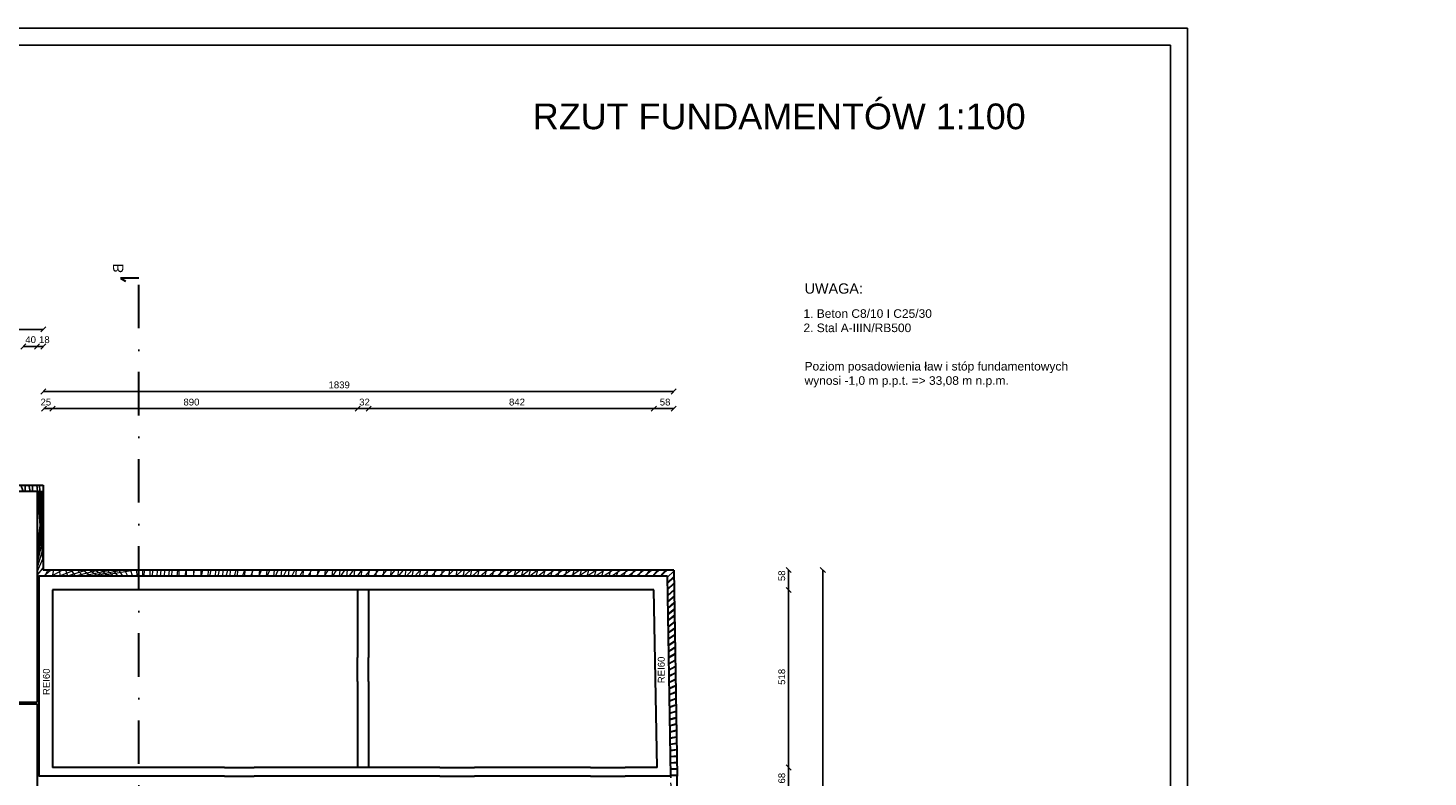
# Model space of a CAD drawing. Header units: millimetres. Extents: x 6528 to 149658, y 3342 to 12852.
# Tile 36 of 122: x 43943 to 48026, y 6736 to 8920. Entities that reach past the tile are written whole.
import ezdxf

# ---------------------------------------------------------------- set-up
doc = ezdxf.new("R2010")
doc.units = ezdxf.units.MM
doc.linetypes.add('DASHDOTX2', pattern=[50.8, 25.4, -12.7, 0, -12.7])
doc.layers.add('inne', color=7, linetype='Continuous')
doc.layers.add('R-TAB', color=1, linetype='Continuous')
doc.styles.get("Standard").update_dxf_attribs({"font": 'arial.ttf'})
doc.dimstyles.new('ISO-25', dxfattribs={"dimtxt": 2.5, "dimasz": 2.5, "dimexe": 1.25, "dimexo": 0.625, "dimtad": 1, "dimtxsty": 'Standard', "dimcen": 2.5, "dimadec": 0, "dimazin": 0, "dimtfac": 1, "dimtmove": 0, "dimatfit": 3, "dimfxl": 1, "dimarcsym": 0})

# ---------------------------------------------------------------- blocks, each defined once
blk = doc.blocks.new('_Oblique')
at = {"color": 0, "linetype": 'ByBlock', "lineweight": -2}
blk.add_line((-0.5, -0.5), (0.5, 0.5), dxfattribs=at)
blk = doc.blocks.new('*D879')
at = {"color": 0, "lineweight": -2, "transparency": 16777216}
blk.add_line((44014.03387402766, 7810.036332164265), (44904.03387402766, 7810.036332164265), dxfattribs=at)
at = {"layer": 'Defpoints', "color": 0, "transparency": 16777216}
for p in [(44904.03387402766, 7810.036332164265), (44014.03387402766, 7012.05981424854), (44904.03387402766, 7012.059814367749)]:
    blk.add_point(p, dxfattribs=at)
at = {"color": 0, "lineweight": -2, "transparency": 16777216, "xscale": 15, "yscale": 15, "zscale": 15, "rotation": 180}
blk.add_blockref('_Oblique', (44014.03387402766, 7810.036332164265), dxfattribs=at)
at = {"color": 0, "lineweight": -2, "transparency": 16777216, "xscale": 15, "yscale": 15, "zscale": 15}
blk.add_blockref('_Oblique', (44904.03387402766, 7810.036332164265), dxfattribs=at)
at = {"color": 0, "transparency": 16777216, "insert": (44419.26887773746, 7829.180115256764), "char_height": 20, "attachment_point": 5}
blk.add_mtext('890', dxfattribs=at)
blk = doc.blocks.new('*D880')
at = {"color": 0, "lineweight": -2, "transparency": 16777216}
blk.add_line((43987.03387402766, 7860.036332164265), (45826.03387402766, 7860.036332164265), dxfattribs=at)
at = {"layer": 'Defpoints', "color": 0, "transparency": 16777216}
for p in [(45826.03387402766, 7860.036332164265), (43987.03387402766, 7072.05981424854), (45826.03387402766, 7070.05981424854)]:
    blk.add_point(p, dxfattribs=at)
at = {"color": 0, "lineweight": -2, "transparency": 16777216, "xscale": 15, "yscale": 15, "zscale": 15, "rotation": 180}
blk.add_blockref('_Oblique', (43987.03387402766, 7860.036332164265), dxfattribs=at)
at = {"color": 0, "lineweight": -2, "transparency": 16777216, "xscale": 15, "yscale": 15, "zscale": 15}
blk.add_blockref('_Oblique', (45826.03387402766, 7860.036332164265), dxfattribs=at)
at = {"color": 0, "transparency": 16777216, "insert": (44850.21514820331, 7879.180115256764), "char_height": 20, "attachment_point": 5}
blk.add_mtext('1839', dxfattribs=at)
blk = doc.blocks.new('*D881')
at = {"color": 0, "lineweight": -2, "transparency": 16777216}
blk.add_line((43929.03387426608, 7991.127617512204), (43969.03387402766, 7991.127617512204), dxfattribs=at)
at = {"layer": 'Defpoints', "color": 0, "transparency": 16777216}
for p in [(43969.03387402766, 7991.127617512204), (43969.03387402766, 7300.05981424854), (43929.03387426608, 7260.05981424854)]:
    blk.add_point(p, dxfattribs=at)
at = {"color": 0, "lineweight": -2, "transparency": 16777216, "xscale": 15, "yscale": 15, "zscale": 15, "rotation": 180}
blk.add_blockref('_Oblique', (43929.03387426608, 7991.127617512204), dxfattribs=at)
at = {"color": 0, "lineweight": -2, "transparency": 16777216, "xscale": 15, "yscale": 15, "zscale": 15}
blk.add_blockref('_Oblique', (43969.03387402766, 7991.127617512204), dxfattribs=at)
at = {"color": 0, "transparency": 16777216, "insert": (43950.26345657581, 8011.117616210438), "char_height": 20, "attachment_point": 5}
blk.add_mtext('40', dxfattribs=at)
blk = doc.blocks.new('*D888')
at = {"color": 0, "lineweight": -2, "transparency": 16777216}
blk.add_line((42109.03387402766, 8041.127617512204), (43987.03387402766, 8041.127617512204), dxfattribs=at)
at = {"layer": 'Defpoints', "color": 0, "transparency": 16777216}
for p in [(43987.03387402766, 8041.127617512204), (42109.03387402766, 7318.059814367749), (43987.03387402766, 7320.059814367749)]:
    blk.add_point(p, dxfattribs=at)
at = {"color": 0, "lineweight": -2, "transparency": 16777216, "xscale": 15, "yscale": 15, "zscale": 15, "rotation": 180}
blk.add_blockref('_Oblique', (42109.03387402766, 8041.127617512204), dxfattribs=at)
at = {"color": 0, "lineweight": -2, "transparency": 16777216, "xscale": 15, "yscale": 15, "zscale": 15}
blk.add_blockref('_Oblique', (43987.03387402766, 8041.127617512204), dxfattribs=at)
at = {"color": 0, "transparency": 16777216, "insert": (43131.18265508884, 8061.117616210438), "char_height": 20, "attachment_point": 5}
blk.add_mtext('1878', dxfattribs=at)
blk = doc.blocks.new('*D899')
at = {"color": 0, "lineweight": -2, "transparency": 16777216}
blk.add_line((46161.26636432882, 7281.40517393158), (46161.26636432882, 7339.40517393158), dxfattribs=at)
at = {"layer": 'Defpoints', "color": 0, "transparency": 16777216}
for p in [(45826.06704162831, 7339.40517393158), (46161.26636432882, 7339.40517393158), (45768.04877542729, 7281.40517393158)]:
    blk.add_point(p, dxfattribs=at)
at = {"color": 0, "lineweight": -2, "transparency": 16777216, "xscale": 15, "yscale": 15, "zscale": 15}
for p, rotation in [((46161.26636432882, 7339.40517393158), 90), ((46161.26636432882, 7281.40517393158), 270)]:
    blk.add_blockref('_Oblique', p, dxfattribs=dict(at, rotation=rotation))
at = {"color": 0, "transparency": 16777216, "insert": (46141.27635645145, 7322.711190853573), "char_height": 20, "attachment_point": 5, "rotation": 90}
blk.add_mtext('58', dxfattribs=at)
blk = doc.blocks.new('*D900')
at = {"color": 0, "lineweight": -2, "transparency": 16777216}
blk.add_line((46161.26636575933, 6763.40517393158), (46161.26636575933, 7281.40517393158), dxfattribs=at)
at = {"layer": 'Defpoints', "color": 0, "transparency": 16777216}
for p in [(45768.04877542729, 7281.40517393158), (46161.26636575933, 7281.40517393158), (45778.03387402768, 6763.40517393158)]:
    blk.add_point(p, dxfattribs=at)
at = {"color": 0, "lineweight": -2, "transparency": 16777216, "xscale": 15, "yscale": 15, "zscale": 15}
for p, rotation in [((46161.26636575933, 7281.40517393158), 90), ((46161.26636575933, 6763.40517393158), 270)]:
    blk.add_blockref('_Oblique', p, dxfattribs=dict(at, rotation=rotation))
at = {"color": 0, "transparency": 16777216, "insert": (46141.27635645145, 7027.98525479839), "char_height": 20, "attachment_point": 5, "rotation": 90}
blk.add_mtext('518', dxfattribs=at)
blk = doc.blocks.new('*D901')
at = {"color": 0, "lineweight": -2, "transparency": 16777216}
blk.add_line((46161.26636909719, 6695.405174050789), (46161.26636909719, 6763.40517393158), dxfattribs=at)
at = {"layer": 'Defpoints', "color": 0, "transparency": 16777216}
for p in [(45778.03387402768, 6763.40517393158), (46161.26636909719, 6763.40517393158), (45778.03387402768, 6695.405174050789)]:
    blk.add_point(p, dxfattribs=at)
at = {"color": 0, "lineweight": -2, "transparency": 16777216, "xscale": 15, "yscale": 15, "zscale": 15}
for p, rotation in [((46161.26636909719, 6763.40517393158), 90), ((46161.26636909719, 6695.405174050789), 270)]:
    blk.add_blockref('_Oblique', p, dxfattribs=dict(at, rotation=rotation))
at = {"color": 0, "transparency": 16777216, "insert": (46141.27635978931, 6732.382344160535), "char_height": 20, "attachment_point": 5, "rotation": 90}
blk.add_mtext('68', dxfattribs=at)
blk = doc.blocks.new('*D947')
at = {"color": 0, "lineweight": -2, "transparency": 16777216}
blk.add_line((43969.03387402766, 7991.127617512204), (43987.03387402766, 7991.127617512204), dxfattribs=at)
at = {"layer": 'Defpoints', "color": 0, "transparency": 16777216}
for p in [(43987.03387402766, 7991.127617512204), (43987.03387402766, 7318.059814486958), (43969.03387402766, 7300.05981424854)]:
    blk.add_point(p, dxfattribs=at)
at = {"color": 0, "lineweight": -2, "transparency": 16777216, "xscale": 15, "yscale": 15, "zscale": 15, "rotation": 180}
blk.add_blockref('_Oblique', (43969.03387402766, 7991.127617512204), dxfattribs=at)
at = {"color": 0, "lineweight": -2, "transparency": 16777216, "xscale": 15, "yscale": 15, "zscale": 15}
blk.add_blockref('_Oblique', (43987.03387402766, 7991.127617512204), dxfattribs=at)
at = {"color": 0, "transparency": 16777216, "insert": (43990.26345657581, 8011.117616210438), "char_height": 20, "attachment_point": 5}
blk.add_mtext('18', dxfattribs=at)
blk = doc.blocks.new('*D951')
at = {"color": 0, "lineweight": -2, "transparency": 16777216}
blk.add_line((44904.03387378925, 7810.036332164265), (44936.03387426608, 7810.036332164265), dxfattribs=at)
at = {"layer": 'Defpoints', "color": 0, "transparency": 16777216}
for p in [(44936.03387426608, 7810.036332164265), (44904.03387378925, 7072.059814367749), (44936.03387426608, 7072.059814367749)]:
    blk.add_point(p, dxfattribs=at)
at = {"color": 0, "lineweight": -2, "transparency": 16777216, "xscale": 15, "yscale": 15, "zscale": 15, "rotation": 180}
blk.add_blockref('_Oblique', (44904.03387378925, 7810.036332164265), dxfattribs=at)
at = {"color": 0, "lineweight": -2, "transparency": 16777216, "xscale": 15, "yscale": 15, "zscale": 15}
blk.add_blockref('_Oblique', (44936.03387426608, 7810.036332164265), dxfattribs=at)
at = {"color": 0, "transparency": 16777216, "insert": (44924.1308967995, 7829.180115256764), "char_height": 20, "attachment_point": 5}
blk.add_mtext('32', dxfattribs=at)
blk = doc.blocks.new('*D952')
at = {"color": 0, "lineweight": -2, "transparency": 16777216}
blk.add_line((45768.04877542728, 7810.036332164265), (45826.03387402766, 7810.036332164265), dxfattribs=at)
at = {"layer": 'Defpoints', "color": 0, "transparency": 16777216}
for p in [(45826.03387402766, 7810.036332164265), (45826.03387402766, 7070.05981424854), (45768.04877542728, 7012.05981424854)]:
    blk.add_point(p, dxfattribs=at)
at = {"color": 0, "lineweight": -2, "transparency": 16777216, "xscale": 15, "yscale": 15, "zscale": 15, "rotation": 180}
blk.add_blockref('_Oblique', (45768.04877542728, 7810.036332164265), dxfattribs=at)
at = {"color": 0, "lineweight": -2, "transparency": 16777216, "xscale": 15, "yscale": 15, "zscale": 15}
blk.add_blockref('_Oblique', (45826.03387402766, 7810.036332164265), dxfattribs=at)
at = {"color": 0, "transparency": 16777216, "insert": (45800.96121143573, 7829.180115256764), "char_height": 20, "attachment_point": 5}
blk.add_mtext('58', dxfattribs=at)
blk = doc.blocks.new('*D953')
at = {"color": 0, "lineweight": -2, "transparency": 16777216}
blk.add_line((43989.03387402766, 7810.036332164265), (44014.03387426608, 7810.036332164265), dxfattribs=at)
at = {"layer": 'Defpoints', "color": 0, "transparency": 16777216}
for p in [(44014.03387426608, 7810.036332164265), (43989.03387402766, 7072.05981424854), (44014.03387426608, 7012.05981424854)]:
    blk.add_point(p, dxfattribs=at)
at = {"color": 0, "lineweight": -2, "transparency": 16777216, "xscale": 15, "yscale": 15, "zscale": 15, "rotation": 180}
blk.add_blockref('_Oblique', (43989.03387402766, 7810.036332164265), dxfattribs=at)
at = {"color": 0, "lineweight": -2, "transparency": 16777216, "xscale": 15, "yscale": 15, "zscale": 15}
blk.add_blockref('_Oblique', (44014.03387426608, 7810.036332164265), dxfattribs=at)
at = {"color": 0, "transparency": 16777216, "insert": (43994.56176137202, 7829.180115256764), "char_height": 20, "attachment_point": 5}
blk.add_mtext('25', dxfattribs=at)
blk = doc.blocks.new('*D954')
at = {"color": 0, "lineweight": -2, "transparency": 16777216}
blk.add_line((46261.26636814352, 5783.40517524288), (46261.26636814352, 7339.40517393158), dxfattribs=at)
at = {"layer": 'Defpoints', "color": 0, "transparency": 16777216}
for p in [(45826.06704162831, 7339.40517393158), (46261.26636814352, 7339.40517393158), (45836.0338742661, 5783.40517524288)]:
    blk.add_point(p, dxfattribs=at)
at = {"color": 0, "lineweight": -2, "transparency": 16777216, "xscale": 15, "yscale": 15, "zscale": 15}
for p, rotation in [((46261.26636814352, 7339.40517393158), 90), ((46261.26636814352, 5783.40517524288), 270)]:
    blk.add_blockref('_Oblique', p, dxfattribs=dict(at, rotation=rotation))
at = {"color": 0, "transparency": 16777216, "insert": (46241.27635645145, 6557.908785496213), "char_height": 20, "attachment_point": 5, "rotation": 90}
blk.add_mtext('1556', dxfattribs=at)
blk = doc.blocks.new('*D910')
at = {"color": 0, "lineweight": -2, "transparency": 16777216}
blk.add_line((44936.03387402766, 7810.036332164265), (45768.03387402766, 7810.036332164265), dxfattribs=at)
at = {"layer": 'Defpoints', "color": 0, "transparency": 16777216}
for p in [(45768.03387402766, 7810.036332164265), (44936.03387402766, 7012.05981412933), (45768.03387402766, 7012.05981424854)]:
    blk.add_point(p, dxfattribs=at)
at = {"color": 0, "lineweight": -2, "transparency": 16777216, "xscale": 15, "yscale": 15, "zscale": 15, "rotation": 180}
blk.add_blockref('_Oblique', (44936.03387402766, 7810.036332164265), dxfattribs=at)
at = {"color": 0, "lineweight": -2, "transparency": 16777216, "xscale": 15, "yscale": 15, "zscale": 15}
blk.add_blockref('_Oblique', (45768.03387402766, 7810.036332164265), dxfattribs=at)
at = {"color": 0, "transparency": 16777216, "insert": (45368.92806219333, 7829.180115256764), "char_height": 20, "attachment_point": 5}
blk.add_mtext('842', dxfattribs=at)

msp = doc.modelspace()

# ---------------------------------------------------------------- hatches: boundary and pattern name
h = msp.add_hatch()
h.set_pattern_fill('ANSI37', color=256, scale=5)
h.set_pattern_definition([(45, (-1177819629.0079, -935732638.8805496), (-11.22532015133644, 11.22532015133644), []), (135, (-1177819629.0079, -935732638.8805496), (-11.22532015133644, -11.22532015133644), [])])
h.paths.add_polyline_path([(43987.03387402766, 7587.405173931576), (42109.03387402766, 7587.405174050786), (42109.03387402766, 6934.584441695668), (42109.03387402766, 6934.584441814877), (42109.03387402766, 6829.584441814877), (42109.03387402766, 6781.405173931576), (42127.03387402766, 6781.405173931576), (42127.03387402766, 6949.405173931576), (42127.0338783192, 6949.405173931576), (42127.03387402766, 6954.405173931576), (42127.03387402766, 7569.405173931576), (43987.03387402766, 7569.405174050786)])
at = {"lineweight": 20}
h = msp.add_hatch(dxfattribs=at)
h.set_pattern_fill('ANSI37', color=256, scale=5, angle=90)
h.set_pattern_definition([(135, (-1177899162.604892, -935732638.8805496), (-11.22532015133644, -11.22532015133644), []), (225, (-1177899162.604892, -935732638.8805496), (11.22532015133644, -11.22532015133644), [])])
h.paths.add_polyline_path([(44265.8546066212, 5801.405173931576), (44014.03387426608, 5801.405173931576), (43974.03387402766, 5801.405173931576), (43974.03387402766, 5988.405174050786), (43956.03387426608, 5988.405174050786), (43956.03387402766, 5783.405174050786), (44265.8546066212, 5783.405174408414)])
h.paths.add_polyline_path([(43987.03387402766, 7569.405173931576), (43969.03387402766, 7569.405173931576), (43969.03387378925, 7404.405173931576), (43969.03387378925, 7321.405173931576), (43974.03387402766, 7321.405173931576), (44154.03387402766, 7321.405174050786), (44265.8546066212, 7321.405174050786), (44265.8546066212, 7339.405173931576), (43987.03387402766, 7339.405173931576)])
h.paths.add_polyline_path([(45836.03387402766, 6606.405173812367), (45836.03387402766, 6738.405173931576), (45826.0670416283, 7339.405173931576), (45642.03387402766, 7339.405173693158), (44265.8546066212, 7339.405173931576), (44265.8546066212, 7321.405174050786), (45808.03387402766, 7321.405173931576), (45818.03387402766, 6738.405173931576), (45818.03387402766, 6733.405173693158), (45818.03387402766, 6606.405173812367), (45818.03387402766, 5801.405173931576), (45778.03387402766, 5801.405173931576), (45718.03387426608, 5801.405174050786), (44265.8546066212, 5801.405173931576), (44265.8546066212, 5783.405174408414), (45836.03387426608, 5783.405175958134)])

# ---------------------------------------------------------------- linework, layer by layer
at = {"color": 2}
msp.add_line((47325.13726519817, 8920.114071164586), (41385.13726519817, 8920.114071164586), dxfattribs=at)
at = {"color": 2, "lineweight": 20}
msp.add_line((41385.13726519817, 8920.114071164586), (47325.13726519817, 8920.114071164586), dxfattribs=at)
for p, q in [((47325.13726519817, 4720.114071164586), (47325.13726519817, 8920.114071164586)), ((47275.13726519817, 8870.114071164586), (41435.13726519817, 8870.114071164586)), ((47275.13726519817, 4770.114071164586), (47275.13726519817, 8870.114071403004)), ((42109.03387402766, 7587.405174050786), (43987.03387402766, 7587.405174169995)), ((43974.03387402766, 7321.405173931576), (43969.03387402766, 7321.405173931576)), ((43974.03387402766, 7321.405173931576), (44154.03387402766, 7321.405174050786)), ((43987.03387402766, 7339.405173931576), (45642.03387402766, 7339.405174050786)), ((43987.03387402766, 7339.405173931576), (45642.03387402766, 7339.405174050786)), ((44154.03387402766, 7321.405174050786), (45808.03387402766, 7321.405173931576)), ((44244.03387402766, 7321.405174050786), (44304.03387402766, 7321.405174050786)), ((44394.03387402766, 7321.405174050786), (44454.03387402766, 7321.405174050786)), ((44544.03387402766, 7321.405174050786), (44753.03387402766, 7321.405173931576)), ((44843.03387402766, 7321.405173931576), (44953.03387402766, 7321.405174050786)), ((45043.03387402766, 7321.405174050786), (45234.03387402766, 7321.405173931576)), ((45234.03387402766, 7321.405173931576), (45234.03387402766, 7321.405173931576)), ((45342.03387402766, 7321.405173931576), (45402.03387402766, 7321.405173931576)), ((45492.03387402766, 7321.405173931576), (45552.03387378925, 7321.405173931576)), ((45642.03387402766, 7339.405173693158), (45826.03387402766, 7339.405173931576)), ((45808.03387402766, 7321.405173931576), (45818.03387402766, 6738.405173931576)), ((44014.03387402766, 7281.405173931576), (45642.03387426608, 7281.405174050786)), ((44014.03387402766, 7281.405173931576), (45642.03387402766, 7281.405173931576)), ((44014.03387402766, 7281.405173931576), (44074.03387402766, 7281.405173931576)), ((44244.03387402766, 7281.405173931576), (44304.03387402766, 7281.405173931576)), ((44244.03387378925, 7281.405173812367), (44304.03387378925, 7281.405173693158)), ((44394.03387402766, 7281.405173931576), (44454.03387378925, 7281.405173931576)), ((44406.03387402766, 7281.405173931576), (44454.03387402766, 7281.405173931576)), ((44544.03387402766, 7281.405173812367), (44753.03387402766, 7281.405173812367)), ((44843.03387402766, 7281.405173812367), (44904.03387402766, 7281.405173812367)), ((44936.03387402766, 7281.405173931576), (44953.03387378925, 7281.405173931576)), ((44936.03387402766, 7281.405173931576), (44936.03387402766, 7084.405174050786)), ((44936.03387402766, 7281.405173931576), (44936.03387402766, 7084.405174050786)), ((44936.03387402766, 7281.405173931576), (44936.03387402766, 7261.405173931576)), ((45043.03387378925, 7281.405173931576), (45234.03387402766, 7281.405174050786)), ((45234.03387402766, 7281.405173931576), (45234.03387402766, 7281.405173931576)), ((45342.03387378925, 7281.405173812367), (45402.03387378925, 7281.405173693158)), ((45492.03387402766, 7281.405173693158), (45552.03387402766, 7281.405173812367)), ((45642.03387402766, 7281.405173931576), (45768.03387402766, 7281.405173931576)), ((44936.03387402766, 7101.405173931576), (44936.03387402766, 7161.405173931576)), ((44936.03387402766, 7085.405173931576), (44936.03387402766, 7084.405174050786)), ((44904.03387402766, 7013.405174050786), (44904.03387402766, 7014.405174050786)), ((44936.03387402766, 7014.405174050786), (44936.03387402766, 7013.405173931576)), ((44074.03387402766, 6763.405173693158), (44014.03387402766, 6763.405173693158)), ((44484.03387426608, 6763.405173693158), (44516.03387426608, 6763.405173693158)), ((44766.03387402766, 6763.405173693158), (44936.03387402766, 6763.405173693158)), ((44904.03387426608, 6763.405173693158), (44784.03387426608, 6763.405173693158)), ((45778.03387402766, 6763.405173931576), (45684.03387402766, 6763.405173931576)), ((45818.03387402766, 6738.405173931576), (45818.03387402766, 6733.405173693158))]:
    msp.add_line(p, q)
at = {"linetype": 'DASHDOTX2', "lineweight": 30, "ltscale": 5}
msp.add_line((44265.8546066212, 5249.241468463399), (44265.8546066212, 8190.833304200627), dxfattribs=at)
at = {"lineweight": 30}
for p, q in [((42109.03387402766, 7587.405174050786), (43987.03387402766, 7587.405174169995)), ((42127.03387402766, 7569.405173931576), (43969.03387402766, 7569.405173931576)), ((43794.03387402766, 7569.405173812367), (43969.03387402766, 7569.405173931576)), ((43969.03387402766, 7569.405173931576), (43969.03387378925, 7404.405173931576)), ((43987.03387402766, 7587.405174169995), (43987.03387402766, 7339.405173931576)), ((43969.03387378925, 7404.405173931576), (43969.03387402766, 6954.405173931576)), ((43974.03387402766, 7321.405173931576), (43974.03387402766, 6738.405173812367)), ((44154.03387402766, 7321.405174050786), (43974.03387402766, 7321.405173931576)), ((45642.03387402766, 7339.405174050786), (43987.03387402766, 7339.405173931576)), ((45808.03387402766, 7321.405173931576), (44154.03387402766, 7321.405174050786)), ((44304.03387402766, 7321.405174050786), (44244.03387402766, 7321.405174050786)), ((44454.03387402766, 7321.405174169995), (44394.03387402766, 7321.405174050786)), ((44753.03387402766, 7321.405174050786), (44544.03387402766, 7321.405174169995)), ((44953.03387402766, 7321.405174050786), (44843.03387402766, 7321.405174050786)), ((45234.03387402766, 7321.405173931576), (45043.03387402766, 7321.405173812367)), ((45234.03387402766, 7321.405173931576), (45234.03387402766, 7321.405173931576)), ((45402.03387402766, 7321.405173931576), (45342.03387402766, 7321.405173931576)), ((45552.03387378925, 7321.405173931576), (45492.03387402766, 7321.405173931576)), ((45826.03387402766, 7339.405173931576), (45642.03387402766, 7339.405174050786)), ((45818.03387402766, 6738.405173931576), (45808.03387402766, 7321.405173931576)), ((45826.0670416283, 7339.405173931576), (45836.03387402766, 6738.405173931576)), ((44014.03387402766, 7281.405173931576), (44014.03387402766, 7016.405174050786)), ((45642.03387426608, 7281.405174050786), (44014.03387402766, 7281.405173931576)), ((44304.03387402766, 7281.405173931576), (44244.03387402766, 7281.405173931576)), ((44454.03387402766, 7281.405173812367), (44394.03387402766, 7281.405173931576)), ((44753.03387402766, 7281.405173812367), (44544.03387402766, 7281.405173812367)), ((44904.03387402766, 7281.405173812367), (44843.03387402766, 7281.405173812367)), ((44904.03387402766, 7281.405173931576), (44904.03387402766, 7084.405174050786)), ((44953.03387378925, 7281.405173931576), (44936.03387402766, 7281.405173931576)), ((44936.03387402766, 7281.405173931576), (44936.03387402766, 7084.405174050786)), ((45234.03387402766, 7281.405174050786), (45043.03387378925, 7281.405173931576)), ((45234.03387402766, 7281.405173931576), (45234.03387402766, 7281.405173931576)), ((45402.03387378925, 7281.405173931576), (45342.03387378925, 7281.405173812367)), ((45552.03387402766, 7281.405173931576), (45492.03387402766, 7281.405173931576)), ((45768.03387402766, 7281.405173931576), (45642.03387402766, 7281.405173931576)), ((45778.03387402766, 6763.405173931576), (45768.03387402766, 7281.405173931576)), ((44936.03387402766, 7085.405173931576), (44936.03387402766, 7084.405174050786)), ((44014.03387402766, 7016.405173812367), (44014.03387426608, 6763.405173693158)), ((44904.03387402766, 7014.405174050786), (44904.03387402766, 7013.405174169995)), ((44904.03387426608, 7013.405174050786), (44904.0338745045, 6763.405173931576)), ((44936.03387402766, 7014.405174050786), (44936.03387426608, 6763.405173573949)), ((43177.0338745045, 6954.405173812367), (43969.03387402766, 6954.405173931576)), ((43177.0338745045, 6949.405173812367), (43969.03387402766, 6949.405173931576)), ((43969.03387402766, 6949.405173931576), (43969.03387402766, 6089.405173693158)), ((44516.03387426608, 6738.405173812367), (43974.03387402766, 6738.405173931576)), ((44484.03387426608, 6763.405173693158), (44014.03387402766, 6763.405173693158)), ((44516.03387426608, 6763.405174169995), (44484.03387426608, 6763.405174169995)), ((44516.03387426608, 6763.405174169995), (44602.03387426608, 6763.405174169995)), ((44516.03387426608, 6738.405174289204), (44602.03387426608, 6738.405174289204)), ((44640.03387426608, 6763.405173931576), (44602.03387402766, 6763.405174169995)), ((45144.03387402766, 6738.405173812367), (44602.03387402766, 6738.405173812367)), ((44916.03387402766, 6763.405173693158), (44640.03387426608, 6763.405173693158)), ((44904.0338745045, 6763.405173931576), (44784.03387402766, 6763.405173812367)), ((45144.03387402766, 6763.405173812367), (44916.03387402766, 6763.405173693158)), ((45583.03387402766, 6763.405173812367), (45245.03387402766, 6763.405173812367)), ((45583.03387402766, 6738.405173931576), (45245.03387402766, 6738.405173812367)), ((45583.03387402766, 6763.405173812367), (45684.03387402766, 6763.405173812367)), ((45583.03387402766, 6738.405173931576), (45684.03387402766, 6738.405173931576)), ((45778.03387402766, 6763.405173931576), (45684.03387402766, 6763.405173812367)), ((45818.03387402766, 6738.405173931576), (45684.03387402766, 6738.405173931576)), ((45836.03387402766, 6606.405173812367), (45836.03387402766, 6738.405173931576))]:
    msp.add_line(p, q, dxfattribs=at)
at = {"lineweight": 20}
msp.add_line((43969.03387402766, 7569.405173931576), (43987.03387402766, 7569.405173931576), dxfattribs=at)
at = {"linetype": 'Continuous', "lineweight": 30}
for p, q in [((44904.03387402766, 7014.405174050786), (44904.03387402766, 7084.405174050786)), ((44936.03387402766, 7014.405174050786), (44936.03387402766, 7084.405174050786)), ((45144.03387402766, 6763.405173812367), (45245.03387402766, 6763.405173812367)), ((45144.03387402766, 6738.405173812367), (45245.03387402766, 6738.405173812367))]:
    msp.add_line(p, q, dxfattribs=at)
at = {"layer": 'inne', "lineweight": 30}
for p, q in [((44265.8546066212, 8190.833304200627), (44212.00597547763, 8190.833304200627)), ((44212.00597547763, 8190.833304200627), (44226.91448091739, 8181.710189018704))]:
    msp.add_line(p, q, dxfattribs=at)

# ---------------------------------------------------------------- texts
at = {"attachment_point": 7}
for s, width, insert, char_height in [('UWAGA:', 260.4091345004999, (46207.91340088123, 8144.981119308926), 30), ('\\A1;\\pi-25,l25;1. Beton C8/10 I C25/30\\P2. Stal A-IIIN/RB500', 879.390093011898, (46204.53452228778, 8032.877425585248), 25), ('Poziom posadowienia ław i stóp fundamentowych ^Jwynosi -1,0 m p.p.t. => 33,08 m n.p.m.', 905.9613343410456, (46207.73966430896, 7872.020284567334), 25)]:
    msp.add_mtext_dynamic_manual_height_columns(s, width=width, gutter_width=12.5, heights=[0], dxfattribs=dict(at, insert=insert, char_height=char_height))
at = {"color": 1, "char_height": 20, "attachment_point": 1, "rotation": 89.99999999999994}
for insert in [(45779.69464134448, 7009.298319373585), (43986.10801028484, 6974.796796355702)]:
    msp.add_mtext_dynamic_manual_height_columns('REI60', width=37.211574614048, gutter_width=12.5, heights=[0], dxfattribs=dict(at, insert=insert))
at = {"layer": 'inne', "color": 7, "lineweight": 35, "extrusion": (0, 0, -1), "insert": (44190.58091520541, 8233.564993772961), "char_height": 30, "width": 266.8602282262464, "attachment_point": 1, "text_direction": (-7.960204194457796e-16, -1, 0)}
msp.add_mtext('B', dxfattribs=at)
at = {"layer": 'R-TAB', "color": 0, "ltscale": 24, "char_height": 75, "attachment_point": 1}
for s, insert, width in [('\\pi320.62639;RZUT FUNDAMENTÓW 1:100', (45094.46075891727, 8699.936542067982), 2065.84350681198), ('\\pi384.33617;SZCZEGÓŁ I-I\\P\\pi355.22635;SZCZEGÓŁ II-II\\P\\pi606.72703; 1:20', (36501.00104665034, 8480.902127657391), 1441.472483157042), ('\\pi21.28194;RAMA ŻELBETOWA POZ. 2.1 \\P\\pi626.57696;1:25', (29157.85479527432, 8368.098488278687), 1441.472483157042)]:
    msp.add_mtext(s, dxfattribs=dict(at, insert=insert, width=width))

# ---------------------------------------------------------------- dimensions: what is measured, and where the dimension line sits
for base, p1, p2, override, picture, middle in [((43987.03387402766, 8041.127617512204), (42109.03387402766, 7318.059814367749), (43987.03387402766, 7320.059814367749), {"dimtxt": 20, "dimasz": 15, "dimblk1": 'Oblique', "dimblk2": 'Oblique', "dimsah": 1, "dimse1": 1, "dimse2": 1, "dimtmove": 2}, '*D888', (43131.18265508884, 8061.117616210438)), ((43969.03387402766, 7991.127617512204), (43929.03387426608, 7260.05981424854), (43969.03387402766, 7300.05981424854), {"dimtxt": 20, "dimasz": 15, "dimblk1": 'Oblique', "dimblk2": 'Oblique', "dimsah": 1, "dimse1": 1, "dimse2": 1, "dimtmove": 2}, '*D881', (43950.26345657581, 8011.117616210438)), ((43987.03387402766, 7991.127617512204), (43969.03387402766, 7300.05981424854), (43987.03387402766, 7318.059814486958), {"dimtxt": 20, "dimasz": 15, "dimblk1": 'Oblique', "dimblk2": 'Oblique', "dimsah": 1, "dimse1": 1, "dimse2": 1, "dimtmove": 2}, '*D947', (43990.26345657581, 8011.117616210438)), ((45826.03387402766, 7860.036332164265), (43987.03387402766, 7072.05981424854), (45826.03387402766, 7070.05981424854), {"dimtxt": 20, "dimasz": 15, "dimdec": 0, "dimblk1": 'Oblique', "dimblk2": 'Oblique', "dimsah": 1, "dimse1": 1, "dimse2": 1, "dimtmove": 2}, '*D880', (44850.21514820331, 7879.180115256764)), ((44014.03387426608, 7810.036332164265), (43989.03387402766, 7072.05981424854), (44014.03387426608, 7012.05981424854), {"dimtxt": 20, "dimasz": 15, "dimblk1": 'Oblique', "dimblk2": 'Oblique', "dimsah": 1, "dimse1": 1, "dimse2": 1, "dimtmove": 2}, '*D953', (43994.56176137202, 7829.180115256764)), ((44904.03387402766, 7810.036332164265), (44014.03387402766, 7012.05981424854), (44904.03387402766, 7012.059814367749), {"dimtxt": 20, "dimasz": 15, "dimblk1": 'Oblique', "dimblk2": 'Oblique', "dimsah": 1, "dimse1": 1, "dimse2": 1, "dimtmove": 2}, '*D879', (44419.26887773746, 7829.180115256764)), ((44936.03387426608, 7810.036332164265), (44904.03387378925, 7072.059814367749), (44936.03387426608, 7072.059814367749), {"dimtxt": 20, "dimasz": 15, "dimblk1": 'Oblique', "dimblk2": 'Oblique', "dimsah": 1, "dimse1": 1, "dimse2": 1, "dimtmove": 2}, '*D951', (44924.1308967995, 7829.180115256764))]:
    dim = msp.add_linear_dim(base=base, p1=p1, p2=p2, dimstyle='ISO-25', override=override)
    dim.commit()
    dim.dimension.update_dxf_attribs({"geometry": picture, "text_midpoint": middle, "dimtype": 160})
for base, p1, p2, text, override, picture, middle in [((45768.03387402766, 7810.036332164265), (44936.03387402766, 7012.05981412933), (45768.03387402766, 7012.05981424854), '842', {"dimtxt": 20, "dimasz": 15, "dimblk1": 'Oblique', "dimblk2": 'Oblique', "dimsah": 1, "dimse1": 1, "dimse2": 1, "dimtmove": 2}, '*D910', (45368.92806219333, 7829.180115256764)), ((45826.03387402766, 7810.036332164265), (45768.04877542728, 7012.05981424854), (45826.03387402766, 7070.05981424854), '58', {"dimtxt": 20, "dimasz": 15, "dimdec": 0, "dimblk1": 'Oblique', "dimblk2": 'Oblique', "dimsah": 1, "dimse1": 1, "dimse2": 1, "dimtmove": 2}, '*D952', (45800.96121143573, 7829.180115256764))]:
    dim = msp.add_linear_dim(base=base, p1=p1, p2=p2, text=text, dimstyle='ISO-25', override=override)
    dim.commit()
    dim.dimension.update_dxf_attribs({"geometry": picture, "text_midpoint": middle, "dimtype": 160})
for base, p1, p2, picture, middle in [((46161.26636432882, 7339.40517393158), (45768.04877542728, 7281.405173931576), (45826.0670416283, 7339.405173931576), '*D899', (46141.27635645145, 7322.711190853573)), ((46261.26636814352, 7339.40517393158), (45836.03387426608, 5783.405175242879), (45826.0670416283, 7339.405173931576), '*D954', (46241.27635645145, 6557.908785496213)), ((46161.26636909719, 6763.40517393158), (45778.03387402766, 6695.405174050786), (45778.03387402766, 6763.405173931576), '*D901', (46141.27635978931, 6732.382344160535))]:
    dim = msp.add_linear_dim(base=base, p1=p1, p2=p2, angle=90, dimstyle='ISO-25', override={"dimtxt": 20, "dimasz": 15, "dimblk1": 'Oblique', "dimblk2": 'Oblique', "dimsah": 1, "dimse1": 1, "dimse2": 1, "dimtmove": 2})
    dim.commit()
    dim.dimension.update_dxf_attribs({"geometry": picture, "text_midpoint": middle, "dimtype": 160})
dim = msp.add_linear_dim(base=(46161.26636575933, 7281.40517393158), p1=(45778.03387402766, 6763.405173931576), p2=(45768.04877542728, 7281.405173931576), angle=90, text='518', dimstyle='ISO-25', override={"dimtxt": 20, "dimasz": 15, "dimblk1": 'Oblique', "dimblk2": 'Oblique', "dimsah": 1, "dimse1": 1, "dimse2": 1, "dimtmove": 2})
dim.commit()
dim.dimension.update_dxf_attribs({"geometry": '*D900', "text_midpoint": (46141.27635645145, 7027.98525479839), "dimtype": 160})

doc.saveas('drawing.dxf')
